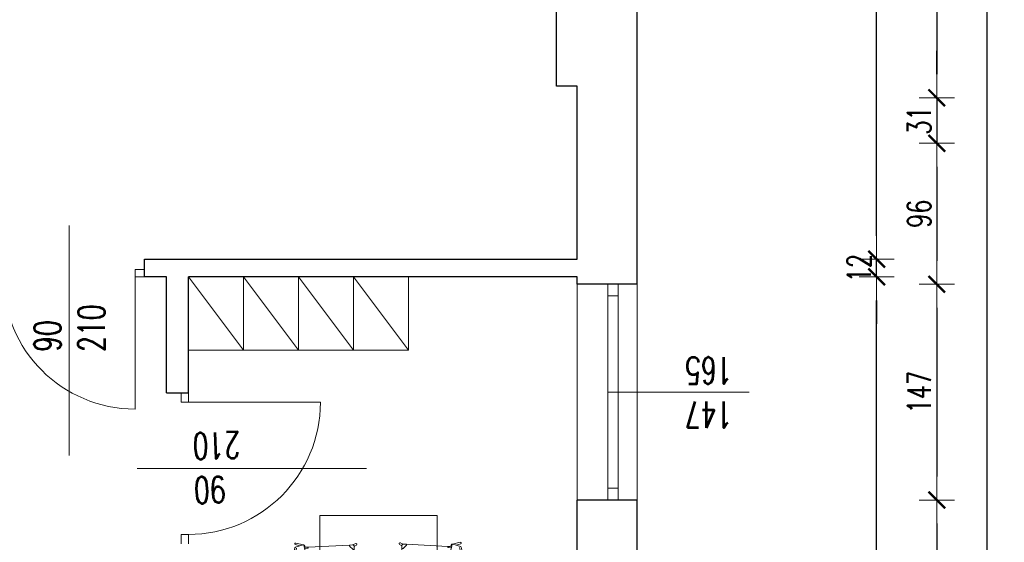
# Model space of a CAD drawing. Header units: millimetres. Extents: x -2948 to 78628, y 64669 to 215420.
# Tile 85 of 256: x 56924 to 57596, y 88539 to 88895. Entities that reach past the tile are written whole.
import ezdxf

# ---------------------------------------------------------------- set-up
doc = ezdxf.new("R2010")
doc.units = ezdxf.units.MM
doc.linetypes.add('HIDDEN', pattern=[9.525, 6.35, -3.175])
for name, color, linetype, lineweight in [('-stolarka', 103, 'Continuous', 13), ('1_OPIS_OKNA', 60, 'Continuous', 13), ('meble inst', 240, 'Continuous', 5), ('NOWE SCIANY', 3, 'Continuous', 13), ('OPIS', 2, 'Continuous', 13), ('POMOC', 1, 'Continuous', 13), ('WYMIAR', 5, 'Continuous', 13), ('ŚCIANY', 7, 'Continuous', 30)]:
    doc.layers.add(name, color=color, linetype=linetype, lineweight=lineweight)
doc.layers.add('wymiary', color=1, linetype='Continuous')
doc.styles.add('style2', font='romans.shx', dxfattribs={"width": 0.7})
doc.dimstyles.new('100', dxfattribs={"dimscale": 80, "dimtxt": 0.2, "dimasz": 0.2, "dimexe": 1.25, "dimexo": 0.625, "dimgap": 0.05, "dimtad": 1, "dimdec": 0, "dimdsep": 46, "dimlunit": 6, "dimtxsty": 'style2', "dimblk1": 'TICK', "dimblk2": 'TICK', "dimsah": 1, "dimcen": 0.2, "dimse1": 1, "dimse2": 1, "dimclrd": 256, "dimclrt": 2, "dimadec": 0, "dimazin": 0, "dimtfac": 1, "dimtdec": 0, "dimtix": 1, "dimtmove": 1, "dimatfit": 0, "dimldrblk": 'DOTSMALL', "dimfxl": 1, "dimtolj": 1, "dimtzin": 0, "dimarcsym": 0})

# ---------------------------------------------------------------- blocks, each defined once
blk = doc.blocks.new('A$C25880EC6')
for p, q in [((22.7, 69.55), (24.18, 62.97)), ((24.06, 69.9), (25.01, 66.15)), ((26.22, 69.89), (24.27, 63.3)), ((67.14, 69.89), (69.08, 63.3)), ((69.3, 69.9), (68.34, 66.15)), ((70.66, 69.55), (69.18, 62.97)), ((75.03, 69.72), (70.68, 69.72)), ((75.05, 69.55), (76.53, 62.97)), ((76.41, 69.9), (77.36, 66.15)), ((78.57, 69.89), (76.63, 63.3)), ((119.49, 69.89), (121.43, 63.3)), ((121.65, 69.9), (120.7, 66.15)), ((123.01, 69.55), (121.53, 62.97)), ((26.18, 59.01), (24.38, 23.68)), ((24.98, 61.87), (25.62, 61.75)), ((26.28, 60.92), (26.18, 59.01)), ((26.21, 59.01), (26.68, 58.99)), ((27.2, 59.46), (27.33, 61.93)), ((27.33, 61.93), (27.33, 62.12)), ((66.03, 61.93), (66.03, 62.12)), ((66.15, 59.46), (66.03, 61.93)), ((67.14, 59.01), (66.68, 58.99)), ((67.08, 60.92), (67.18, 59.01)), ((67.18, 59.01), (68.98, 23.68)), ((68.38, 61.87), (67.74, 61.75)), ((78.53, 59.01), (76.73, 23.68)), ((77.33, 61.87), (77.97, 61.75)), ((78.63, 60.92), (78.53, 59.01)), ((78.56, 59.01), (79.03, 58.99)), ((79.55, 59.46), (79.68, 61.93)), ((79.68, 61.93), (79.68, 62.12)), ((118.38, 61.93), (118.38, 62.12)), ((118.51, 59.46), (118.38, 61.93)), ((119.5, 59.01), (119.03, 58.99)), ((119.43, 60.92), (119.53, 59.01)), ((119.53, 59.01), (121.33, 23.68)), ((120.73, 61.87), (120.09, 61.75)), ((0, -50), (0, 50)), ((0, 50), (145.71, 50)), ((145.71, -50), (145.71, 50)), ((23.23, 18.45), (24.24, 21.14)), ((24.38, 23.68), (24.25, 21.2)), ((24.38, 23.68), (25.18, 23.64)), ((24.38, 23.68), (25.18, 23.64)), ((24.45, 17.8), (25.77, 19.71)), ((25.52, 23.48), (27.93, 20.94)), ((25.52, 23.48), (27.93, 20.94)), ((25.94, 19.8), (28.06, 19.8)), ((28.06, 20.6), (28.06, 19.8)), ((28.06, 20.6), (28.06, 19.8)), ((28.06, 19.8), (46.68, 19.8)), ((65.29, 19.8), (46.68, 19.8)), ((65.29, 20.6), (65.29, 19.8)), ((65.29, 20.6), (65.29, 19.8)), ((67.42, 19.8), (65.29, 19.8)), ((67.84, 23.48), (65.43, 20.94)), ((67.84, 23.48), (65.43, 20.94)), ((68.9, 17.8), (67.58, 19.71)), ((68.98, 23.68), (68.18, 23.64)), ((68.98, 23.68), (68.18, 23.64)), ((68.98, 23.68), (69.11, 21.2)), ((70.13, 18.45), (69.12, 21.14)), ((75.58, 18.45), (76.59, 21.14)), ((76.73, 23.68), (76.6, 21.2)), ((76.73, 23.68), (77.53, 23.64)), ((76.73, 23.68), (77.53, 23.64)), ((76.8, 17.8), (78.13, 19.71)), ((77.87, 23.48), (80.28, 20.94)), ((77.87, 23.48), (80.28, 20.94)), ((78.29, 19.8), (80.42, 19.8)), ((80.42, 20.6), (80.42, 19.8)), ((80.42, 20.6), (80.42, 19.8)), ((80.42, 19.8), (99.03, 19.8)), ((117.64, 19.8), (99.03, 19.8)), ((117.64, 20.6), (117.64, 19.8)), ((117.64, 20.6), (117.64, 19.8)), ((119.77, 19.8), (117.64, 19.8)), ((120.19, 23.48), (117.78, 20.94)), ((120.19, 23.48), (117.78, 20.94)), ((121.26, 17.8), (119.93, 19.71)), ((121.33, 23.68), (120.53, 23.64)), ((121.33, 23.68), (120.53, 23.64)), ((121.33, 23.68), (121.46, 21.2)), ((122.48, 18.45), (121.47, 21.14)), ((23.86, -19.54), (24.87, -22.23)), ((25.02, -24.77), (24.89, -22.29)), ((25.02, -24.77), (25.81, -24.72)), ((25.02, -24.77), (25.81, -24.72)), ((26.81, -60.1), (25.02, -24.77)), ((25.09, -18.88), (26.41, -20.8)), ((26.15, -24.57), (28.56, -22.03)), ((26.15, -24.57), (28.56, -22.03)), ((26.57, -20.89), (28.7, -20.89)), ((28.7, -20.89), (47.31, -20.89)), ((28.7, -21.69), (28.7, -20.89)), ((28.7, -21.69), (28.7, -20.89)), ((65.93, -20.89), (47.31, -20.89)), ((68.05, -20.89), (65.93, -20.89)), ((65.93, -21.69), (65.93, -20.89)), ((65.93, -21.69), (65.93, -20.89)), ((68.48, -24.57), (66.07, -22.03)), ((68.48, -24.57), (66.07, -22.03)), ((67.81, -60.1), (69.61, -24.77)), ((69.54, -18.88), (68.22, -20.8)), ((69.61, -24.77), (68.81, -24.72)), ((69.61, -24.77), (68.81, -24.72)), ((69.61, -24.77), (69.74, -22.29)), ((70.77, -19.54), (69.75, -22.23)), ((76.21, -19.54), (77.23, -22.23)), ((77.37, -24.77), (77.24, -22.29)), ((77.37, -24.77), (78.17, -24.72)), ((77.37, -24.77), (78.17, -24.72)), ((79.17, -60.1), (77.37, -24.77)), ((77.44, -18.88), (78.76, -20.8)), ((78.5, -24.57), (80.91, -22.03)), ((78.5, -24.57), (80.91, -22.03)), ((78.93, -20.89), (81.05, -20.89)), ((81.05, -20.89), (99.67, -20.89)), ((81.05, -21.69), (81.05, -20.89)), ((81.05, -21.69), (81.05, -20.89)), ((118.28, -20.89), (99.67, -20.89)), ((120.4, -20.89), (118.28, -20.89)), ((118.28, -21.69), (118.28, -20.89)), ((118.28, -21.69), (118.28, -20.89)), ((120.83, -24.57), (118.42, -22.03)), ((120.83, -24.57), (118.42, -22.03)), ((120.17, -60.1), (121.96, -24.77)), ((121.89, -18.88), (120.57, -20.8)), ((121.96, -24.77), (121.17, -24.72)), ((121.96, -24.77), (121.17, -24.72)), ((121.96, -24.77), (122.09, -22.29)), ((123.12, -19.54), (122.11, -22.23)), ((145.71, -50), (0, -50)), ((23.34, -70.64), (24.81, -64.06)), ((26.85, -70.98), (24.91, -64.38)), ((25.61, -62.96), (26.25, -62.84)), ((26.91, -62.01), (26.81, -60.1)), ((26.85, -60.1), (27.31, -60.07)), ((27.84, -60.55), (27.96, -63.02)), ((27.96, -63.02), (27.96, -63.21)), ((66.79, -60.55), (66.66, -63.02)), ((66.66, -63.02), (66.66, -63.21)), ((67.78, -60.1), (67.31, -60.07)), ((67.72, -62.01), (67.81, -60.1)), ((67.77, -70.98), (69.72, -64.38)), ((69.01, -62.96), (68.37, -62.84)), ((71.29, -70.64), (69.81, -64.06)), ((75.69, -70.64), (77.17, -64.06)), ((79.2, -70.98), (77.26, -64.38)), ((77.97, -62.96), (78.61, -62.84)), ((79.26, -62.01), (79.17, -60.1)), ((79.2, -60.1), (79.66, -60.07)), ((80.19, -60.55), (80.32, -63.02)), ((80.32, -63.02), (80.32, -63.21)), ((119.14, -60.55), (119.02, -63.02)), ((119.02, -63.02), (119.02, -63.21)), ((120.13, -60.1), (119.67, -60.07)), ((120.07, -62.01), (120.17, -60.1)), ((120.13, -70.98), (122.07, -64.38)), ((121.37, -62.96), (120.73, -62.84)), ((123.64, -70.64), (122.17, -64.06)), ((24.69, -70.99), (25.65, -67.24)), ((69.94, -70.99), (68.98, -67.24)), ((77.04, -70.99), (78, -67.24)), ((122.29, -70.99), (121.33, -67.24))]:
    blk.add_line(p, q)
for centre, radius, start, end in [((23.38, 69.72), 0.7, 14.51051, 194.51051), ((26.92, 69.62), 0.756, 102.60488, 165.0833), ((46.68, -18.72), 91.28, 90, 102.60488), ((46.68, -20.27), 91.28, 90, 102.39438), ((46.68, -18.72), 91.28, 77.39512, 90), ((46.68, -20.27), 91.28, 77.60562, 90), ((66.43, 69.62), 0.756, 14.9167, 77.39512), ((69.98, 69.72), 0.7, 345.48949, 165.48949), ((75.73, 69.72), 0.7, 14.51051, 194.51051), ((79.28, 69.62), 0.756, 102.60488, 165.0833), ((99.03, -18.72), 91.28, 90, 102.60488), ((99.03, -20.27), 91.28, 90, 102.39438), ((99.03, -18.72), 91.28, 77.39512, 90), ((99.03, -20.27), 91.28, 77.60562, 90), ((118.78, 69.62), 0.756, 14.9167, 77.39512), ((122.33, 69.72), 0.7, 345.48949, 165.48949), ((24.75, 63.15), 0.5, 163.58601, 211.1782), ((27.33, 72.64), 10.44, 256.15037, 268.60301), ((25.48, 60.96), 0.8, 357.08601, 79.76954), ((26.7, 59.49), 0.5, 267.02978, 357.08601), ((46.68, 164.67), 104.55, 259.33383, 280.66617), ((66.65, 59.49), 0.5, 182.91399, 272.97022), ((66.03, 72.64), 10.44, 271.39699, 283.84963), ((67.88, 60.96), 0.8, 100.23046, 182.91399), ((68.6, 63.15), 0.5, 328.8218, 16.41399), ((77.11, 63.15), 0.5, 163.58601, 211.1782), ((79.68, 72.64), 10.44, 256.15037, 268.60301), ((77.83, 60.96), 0.8, 357.08601, 79.76954), ((79.05, 59.49), 0.5, 267.02978, 357.08601), ((99.03, 164.67), 104.55, 259.33383, 280.66617), ((119.01, 59.49), 0.5, 182.91399, 272.97022), ((118.38, 72.64), 10.44, 271.39699, 283.84963), ((120.23, 60.96), 0.8, 100.23046, 182.91399), ((120.95, 63.15), 0.5, 328.8218, 16.41399), ((23.88, 18.2), 0.7, 155.87708, 324.97136), ((24.05, 21.21), 0.2, 339.37718, 357.02978), ((25.15, 23.14), 0.5, 43.51489, 87.02978), ((25.15, 23.14), 0.5, 43.51489, 87.02978), ((25.94, 19.6), 0.2, 90, 145.09695), ((27.56, 20.6), 0.5, 0, 43.51489), ((27.56, 20.6), 0.5, 0, 43.51489), ((65.79, 20.6), 0.5, 136.48511, 180), ((65.79, 20.6), 0.5, 136.48511, 180), ((67.42, 19.6), 0.2, 34.90305, 90), ((68.2, 23.14), 0.5, 92.97022, 136.48511), ((68.2, 23.14), 0.5, 92.97022, 136.48511), ((69.48, 18.2), 0.7, 215.02864, 24.12292), ((69.3, 21.21), 0.2, 182.97022, 200.62282), ((76.23, 18.2), 0.7, 155.87708, 324.97136), ((76.4, 21.21), 0.2, 339.37718, 357.02978), ((77.5, 23.14), 0.5, 43.51489, 87.02978), ((77.5, 23.14), 0.5, 43.51489, 87.02978), ((78.29, 19.6), 0.2, 90, 145.09695), ((79.92, 20.6), 0.5, 0, 43.51489), ((79.92, 20.6), 0.5, 0, 43.51489), ((118.14, 20.6), 0.5, 136.48511, 180), ((118.14, 20.6), 0.5, 136.48511, 180), ((119.77, 19.6), 0.2, 34.90305, 90), ((120.56, 23.14), 0.5, 92.97022, 136.48511), ((120.56, 23.14), 0.5, 92.97022, 136.48511), ((121.83, 18.2), 0.7, 215.02864, 24.12292), ((121.66, 21.21), 0.2, 182.97022, 200.62282), ((24.51, -19.29), 0.7, 35.02864, 204.12292), ((24.69, -22.3), 0.2, 2.97022, 20.62282), ((25.79, -24.23), 0.5, 272.97022, 316.48511), ((25.79, -24.23), 0.5, 272.97022, 316.48511), ((26.57, -20.69), 0.2, 214.90305, 270), ((28.2, -21.69), 0.5, 316.48511, 0), ((28.2, -21.69), 0.5, 316.48511, 0), ((66.43, -21.69), 0.5, 180, 223.51489), ((66.43, -21.69), 0.5, 180, 223.51489), ((68.05, -20.69), 0.2, 270, 325.09695), ((68.84, -24.23), 0.5, 223.51489, 267.02978), ((68.84, -24.23), 0.5, 223.51489, 267.02978), ((70.11, -19.29), 0.7, 335.87708, 144.97136), ((69.94, -22.3), 0.2, 159.37718, 177.02978), ((76.87, -19.29), 0.7, 35.02864, 204.12292), ((77.04, -22.3), 0.2, 2.97022, 20.62282), ((78.14, -24.23), 0.5, 272.97022, 316.48511), ((78.14, -24.23), 0.5, 272.97022, 316.48511), ((78.93, -20.69), 0.2, 214.90305, 270), ((80.55, -21.69), 0.5, 316.48511, 0), ((80.55, -21.69), 0.5, 316.48511, 0), ((118.78, -21.69), 0.5, 180, 223.51489), ((118.78, -21.69), 0.5, 180, 223.51489), ((120.4, -20.69), 0.2, 270, 325.09695), ((121.19, -24.23), 0.5, 223.51489, 267.02978), ((121.19, -24.23), 0.5, 223.51489, 267.02978), ((122.47, -19.29), 0.7, 335.87708, 144.97136), ((122.29, -22.3), 0.2, 159.37718, 177.02978), ((25.39, -64.24), 0.5, 148.8218, 196.41399), ((27.96, -73.73), 10.44, 91.39699, 103.84963), ((26.11, -62.05), 0.8, 280.23046, 2.91399), ((27.34, -60.57), 0.5, 2.91399, 92.97022), ((47.31, -165.76), 104.55, 79.33383, 100.66617), ((67.29, -60.57), 0.5, 87.02978, 177.08601), ((66.66, -73.73), 10.44, 76.15037, 88.60301), ((68.52, -62.05), 0.8, 177.08601, 259.76954), ((69.24, -64.24), 0.5, 343.58601, 31.1782), ((77.74, -64.24), 0.5, 148.8218, 196.41399), ((80.32, -73.73), 10.44, 91.39699, 103.84963), ((78.46, -62.05), 0.8, 280.23046, 2.91399), ((79.69, -60.57), 0.5, 2.91399, 92.97022), ((99.67, -165.76), 104.55, 79.33383, 100.66617), ((119.64, -60.57), 0.5, 87.02978, 177.08601), ((119.02, -73.73), 10.44, 76.15037, 88.60301), ((120.87, -62.05), 0.8, 177.08601, 259.76954), ((121.59, -64.24), 0.5, 343.58601, 31.1782), ((24.01, -70.81), 0.7, 165.48949, 345.48949), ((27.56, -70.71), 0.756, 194.9167, 257.39512), ((47.31, 17.63), 91.28, 257.39512, 270), ((47.31, 19.18), 91.28, 257.60562, 270), ((47.31, 19.18), 91.28, 270, 282.39438), ((47.31, 17.63), 91.28, 270, 282.60488), ((67.07, -70.71), 0.756, 282.60488, 345.0833), ((70.61, -70.81), 0.7, 194.51051, 14.51051), ((76.37, -70.81), 0.7, 165.48949, 345.48949), ((79.91, -70.71), 0.756, 194.9167, 257.39512), ((99.67, 17.63), 91.28, 257.39512, 270), ((99.67, 19.18), 91.28, 257.60562, 270), ((99.67, 19.18), 91.28, 270, 282.39438), ((99.67, 17.63), 91.28, 270, 282.60488), ((119.42, -70.71), 0.756, 282.60488, 345.0833), ((122.97, -70.81), 0.7, 194.51051, 14.51051)]:
    blk.add_arc(centre, radius, start, end)
at = {"extrusion": (0, 0, -1)}
for centre, major_axis, ratio, start_param, end_param in [((24.98, 62.97), (0, 1.1), 0.727273, 3.141593, 4.712389), ((24.94, 63.6), (0, 1.1), 0.727273, 3.281456, 4.018429), ((27.02, 62.12), (0.305, 0), 0.306923, -1.406459, 0.051116), ((77.33, 62.97), (0, 1.1), 0.727273, 3.141593, 4.712389), ((77.29, 63.6), (0, 1.1), 0.727273, 3.281456, 4.018429), ((79.38, 62.12), (0.305, 0), 0.306923, -1.406459, 0.051116), ((25.2, 20.77), (-0.778, 0.778), 0.727273, 3.663256, 4.730066), ((68.16, 20.76), (0.736, 0.817), 0.727273, 0.765622, 1.588473), ((77.55, 20.77), (-0.778, 0.778), 0.727273, 3.663256, 4.730066), ((120.51, 20.76), (0.736, 0.817), 0.727273, 0.765622, 1.588473), ((25.83, -21.85), (0.736, 0.817), 0.727273, 3.907214, 4.730066), ((68.79, -21.86), (-0.778, 0.778), 0.727273, 0.521663, 1.588473), ((78.19, -21.85), (0.736, 0.817), 0.727273, 3.907214, 4.730066), ((121.15, -21.86), (-0.778, 0.778), 0.727273, 0.521663, 1.588473), ((66.97, -63.21), (-0.305, 0), 0.306923, -1.406459, 0.051116), ((69.01, -64.06), (0, 1.1), 0.727273, 0, 1.570796), ((69.05, -64.69), (0, 1.1), 0.727273, 0.139864, 0.876837), ((119.32, -63.21), (-0.305, 0), 0.306923, -1.406459, 0.051116), ((121.37, -64.06), (0, 1.1), 0.727273, 0, 1.570796), ((121.4, -64.69), (0, 1.1), 0.727273, 0.139864, 0.876837)]:
    blk.add_ellipse(centre, major_axis=major_axis, ratio=ratio, start_param=start_param, end_param=end_param, dxfattribs=at)
for centre, major_axis, ratio, start_param, end_param in [((66.33, 62.12), (-0.305, 0), 0.306923, -1.406459, 0.051116), ((68.38, 62.97), (0, 1.1), 0.727273, 3.141593, 4.712389), ((68.41, 63.6), (0, 1.1), 0.727273, 3.281456, 4.018429), ((118.68, 62.12), (-0.305, 0), 0.306923, -1.406459, 0.051116), ((120.73, 62.97), (0, 1.1), 0.727273, 3.141593, 4.712389), ((120.77, 63.6), (0, 1.1), 0.727273, 3.281456, 4.018429), ((25.2, 20.76), (-0.736, 0.817), 0.727273, 0.765622, 1.588473), ((68.16, 20.77), (0.778, 0.778), 0.727273, 3.663256, 4.730066), ((77.55, 20.76), (-0.736, 0.817), 0.727273, 0.765622, 1.588473), ((120.51, 20.77), (0.778, 0.778), 0.727273, 3.663256, 4.730066), ((25.83, -21.86), (0.778, 0.778), 0.727273, 0.521663, 1.588473), ((68.79, -21.85), (-0.736, 0.817), 0.727273, 3.907214, 4.730066), ((78.18, -21.86), (0.778, 0.778), 0.727273, 0.521663, 1.588473), ((121.15, -21.85), (-0.736, 0.817), 0.727273, 3.907214, 4.730066), ((25.61, -64.06), (0, 1.1), 0.727273, 0, 1.570796), ((25.58, -64.69), (0, 1.1), 0.727273, 0.139864, 0.876837), ((27.66, -63.21), (0.305, 0), 0.306923, -1.406459, 0.051116), ((77.97, -64.06), (0, 1.1), 0.727273, 0, 1.570796), ((77.93, -64.69), (0, 1.1), 0.727273, 0.139864, 0.876837), ((80.01, -63.21), (0.305, 0), 0.306923, -1.406459, 0.051116)]:
    blk.add_ellipse(centre, major_axis=major_axis, ratio=ratio, start_param=start_param, end_param=end_param)
blk = doc.blocks.new('TICK')
at = {"color": 5}
for p, q in [((0, -0.75), (0, 0.75)), ((-1, 0), (1, 0))]:
    blk.add_line(p, q, dxfattribs=at)
at = {"const_width": 0.1}
blk.add_lwpolyline([(-0.354, -0.354), (0.354, 0.354)], dxfattribs=at)
blk = doc.blocks.new('*D1363')
at = {"layer": 'Defpoints', "color": 0, "ltscale": 2, "transparency": 16777216}
for p in [(57555.17, 89044.17), (57549.59, 88842.17), (57555.17, 88842.17)]:
    blk.add_point(p, dxfattribs=at)
at = {"layer": 'WYMIAR', "lineweight": -2, "ltscale": 2, "transparency": 16777216}
blk.add_line((57549.59, 89028.17), (57549.59, 88858.17), dxfattribs=at)
at = {"layer": 'WYMIAR', "lineweight": -2, "ltscale": 2, "transparency": 16777216, "xscale": 16, "yscale": 16, "zscale": 16}
for p, rotation in [((57549.59, 89044.17), 90), ((57549.59, 88842.17), 270)]:
    blk.add_blockref('TICK', p, dxfattribs=dict(at, rotation=rotation))
at = {"layer": 'WYMIAR', "color": 2, "ltscale": 2, "transparency": 16777216, "insert": (57537.59, 88943.17), "char_height": 16, "attachment_point": 5, "rotation": 90, "style": 'style2'}
blk.add_mtext('\\A1;202', dxfattribs=at)
blk = doc.blocks.new('_DotSmall')
at = {"layer": 'OPIS', "color": 0, "const_width": 0.5}
blk.add_lwpolyline([(-0.0625, 0, 1), (0.0625, 0, 1)], format="xyb", close=True, dxfattribs=at)
blk = doc.blocks.new('*D1364')
at = {"layer": 'Defpoints', "color": 0, "ltscale": 2, "transparency": 16777216}
for p in [(57555.17, 88842.17), (57549.59, 88811.17), (57562.51, 88811.17)]:
    blk.add_point(p, dxfattribs=at)
at = {"layer": 'WYMIAR', "lineweight": -2, "ltscale": 2, "transparency": 16777216}
for p, q in [((57549.59, 88858.17), (57549.59, 88874.17)), ((57549.59, 88842.17), (57549.59, 88811.17)), ((57549.59, 88795.17), (57549.59, 88779.17))]:
    blk.add_line(p, q, dxfattribs=at)
at = {"layer": 'WYMIAR', "lineweight": -2, "ltscale": 2, "transparency": 16777216, "xscale": 16, "yscale": 16, "zscale": 16}
for p, rotation in [((57549.59, 88842.17), 270), ((57549.59, 88811.17), 90)]:
    blk.add_blockref('TICK', p, dxfattribs=dict(at, rotation=rotation))
at = {"layer": 'WYMIAR', "color": 2, "ltscale": 2, "transparency": 16777216, "insert": (57537.59, 88826.67), "char_height": 16, "attachment_point": 5, "rotation": 90, "style": 'style2'}
blk.add_mtext('\\A1;31', dxfattribs=at)
blk = doc.blocks.new('*D1365')
at = {"layer": 'Defpoints', "color": 0, "ltscale": 2, "transparency": 16777216}
for p in [(57562.51, 88811.17), (57549.59, 88715.17), (57554.19, 88715.17)]:
    blk.add_point(p, dxfattribs=at)
at = {"layer": 'WYMIAR', "lineweight": -2, "ltscale": 2, "transparency": 16777216}
blk.add_line((57549.59, 88795.17), (57549.59, 88731.17), dxfattribs=at)
at = {"layer": 'WYMIAR', "lineweight": -2, "ltscale": 2, "transparency": 16777216, "xscale": 16, "yscale": 16, "zscale": 16}
for p, rotation in [((57549.59, 88811.17), 90), ((57549.59, 88715.17), 270)]:
    blk.add_blockref('TICK', p, dxfattribs=dict(at, rotation=rotation))
at = {"layer": 'WYMIAR', "color": 2, "ltscale": 2, "transparency": 16777216, "insert": (57537.59, 88763.17), "char_height": 16, "attachment_point": 5, "rotation": 90, "style": 'style2'}
blk.add_mtext('\\A1;96', dxfattribs=at)
blk = doc.blocks.new('*D1366')
at = {"layer": 'Defpoints', "color": 0, "ltscale": 2, "transparency": 16777216}
for p in [(57554.19, 88715.17), (57540.75, 88568.17), (57549.59, 88568.17)]:
    blk.add_point(p, dxfattribs=at)
at = {"layer": 'WYMIAR', "lineweight": -2, "ltscale": 2, "transparency": 16777216}
blk.add_line((57549.59, 88699.17), (57549.59, 88584.17), dxfattribs=at)
at = {"layer": 'WYMIAR', "lineweight": -2, "ltscale": 2, "transparency": 16777216, "xscale": 16, "yscale": 16, "zscale": 16}
for p, rotation in [((57549.59, 88715.17), 90), ((57549.59, 88568.17), 270)]:
    blk.add_blockref('TICK', p, dxfattribs=dict(at, rotation=rotation))
at = {"layer": 'WYMIAR', "color": 2, "ltscale": 2, "transparency": 16777216, "insert": (57537.59, 88641.67), "char_height": 16, "attachment_point": 5, "rotation": 90, "style": 'style2'}
blk.add_mtext('\\A1;147', dxfattribs=at)
blk = doc.blocks.new('*D1314')
at = {"layer": 'Defpoints', "color": 0, "ltscale": 2, "transparency": 16777216}
for p in [(57382.02, 88568.17), (57382.02, 88253.17), (57549.59, 88253.17)]:
    blk.add_point(p, dxfattribs=at)
at = {"layer": 'WYMIAR', "lineweight": -2, "ltscale": 2, "transparency": 16777216}
blk.add_line((57549.59, 88552.17), (57549.59, 88269.17), dxfattribs=at)
at = {"layer": 'WYMIAR', "lineweight": -2, "ltscale": 2, "transparency": 16777216, "xscale": 16, "yscale": 16, "zscale": 16}
for p, rotation in [((57549.59, 88568.17), 90), ((57549.59, 88253.17), 270)]:
    blk.add_blockref('TICK', p, dxfattribs=dict(at, rotation=rotation))
at = {"layer": 'WYMIAR', "color": 2, "ltscale": 2, "transparency": 16777216, "insert": (57537.59, 88410.67), "char_height": 16, "attachment_point": 5, "rotation": 90, "style": 'style2'}
blk.add_mtext('\\A1;315', dxfattribs=at)
blk = doc.blocks.new('*D1199')
at = {"layer": 'Defpoints', "color": 0, "ltscale": 2, "transparency": 16777216}
for p in [(57372.04, 97889.17), (57372.04, 88222.17), (57583.62, 88222.17)]:
    blk.add_point(p, dxfattribs=at)
at = {"layer": 'WYMIAR', "lineweight": -2, "ltscale": 2, "transparency": 16777216}
blk.add_line((57583.62, 97873.17), (57583.62, 88238.17), dxfattribs=at)
at = {"layer": 'WYMIAR', "lineweight": -2, "ltscale": 2, "transparency": 16777216, "xscale": 16, "yscale": 16, "zscale": 16}
for p, rotation in [((57583.62, 97889.17), 90), ((57583.62, 88222.17), 270)]:
    blk.add_blockref('TICK', p, dxfattribs=dict(at, rotation=rotation))
at = {"layer": 'WYMIAR', "color": 2, "ltscale": 2, "transparency": 16777216, "insert": (57571.62, 93055.67), "char_height": 16, "attachment_point": 5, "rotation": 90, "style": 'style2'}
blk.add_mtext('\\A1;9\xa0667', dxfattribs=at)
blk = doc.blocks.new('*D1204')
at = {"layer": 'Defpoints', "color": 0, "ltscale": 2, "transparency": 16777216}
for p in [(56102.16, 89859.69), (57345.33, 88201.69), (56102.16, 87930.83)]:
    blk.add_point(p, dxfattribs=at)
at = {"layer": 'WYMIAR', "lineweight": -2, "ltscale": 2, "transparency": 16777216}
blk.add_line((57329.33, 87930.83), (56118.16, 87930.83), dxfattribs=at)
at = {"layer": 'WYMIAR', "lineweight": -2, "ltscale": 2, "transparency": 16777216, "xscale": 16, "yscale": 16, "zscale": 16, "rotation": 180}
blk.add_blockref('TICK', (56102.16, 87930.83), dxfattribs=at)
at = {"layer": 'WYMIAR', "lineweight": -2, "ltscale": 2, "transparency": 16777216, "xscale": 16, "yscale": 16, "zscale": 16}
blk.add_blockref('TICK', (57345.33, 87930.83), dxfattribs=at)
at = {"layer": 'WYMIAR', "color": 2, "ltscale": 2, "transparency": 16777216, "insert": (56723.75, 87918.83), "char_height": 16, "attachment_point": 5, "rotation": 180, "style": 'style2'}
blk.add_mtext('\\A1;1\xa0243', dxfattribs=at)
blk = doc.blocks.new('*D1249')
at = {"layer": 'Defpoints', "color": 0, "ltscale": 2, "transparency": 16777216}
for p in [(57304.33, 88720.17), (57508.58, 88720.17), (57304.33, 88251.17)]:
    blk.add_point(p, dxfattribs=at)
at = {"layer": 'WYMIAR', "lineweight": -2, "ltscale": 2, "transparency": 16777216}
blk.add_line((57508.58, 88267.17), (57508.58, 88704.17), dxfattribs=at)
at = {"layer": 'WYMIAR', "lineweight": -2, "ltscale": 2, "transparency": 16777216, "xscale": 16, "yscale": 16, "zscale": 16}
for p, rotation in [((57508.58, 88720.17), 90), ((57508.58, 88251.17), 270)]:
    blk.add_blockref('TICK', p, dxfattribs=dict(at, rotation=rotation))
at = {"layer": 'WYMIAR', "color": 2, "ltscale": 2, "transparency": 16777216, "insert": (57496.58, 88485.67), "char_height": 16, "attachment_point": 5, "rotation": 90, "style": 'style2'}
blk.add_mtext('\\A1;469', dxfattribs=at)
blk = doc.blocks.new('*D1250')
at = {"layer": 'Defpoints', "color": 0, "ltscale": 2, "transparency": 16777216}
for p in [(57292.33, 88732.17), (57508.58, 88732.17), (57290.33, 88720.17)]:
    blk.add_point(p, dxfattribs=at)
at = {"layer": 'WYMIAR', "lineweight": -2, "ltscale": 2, "transparency": 16777216}
for p, q in [((57508.58, 88748.17), (57508.58, 88764.17)), ((57508.58, 88720.17), (57508.58, 88732.17)), ((57508.58, 88704.17), (57508.58, 88688.17))]:
    blk.add_line(p, q, dxfattribs=at)
at = {"layer": 'WYMIAR', "lineweight": -2, "ltscale": 2, "transparency": 16777216, "xscale": 16, "yscale": 16, "zscale": 16}
for p, rotation in [((57508.58, 88732.17), 270), ((57508.58, 88720.17), 90)]:
    blk.add_blockref('TICK', p, dxfattribs=dict(at, rotation=rotation))
at = {"layer": 'WYMIAR', "color": 2, "ltscale": 2, "transparency": 16777216, "insert": (57496.58, 88726.17), "char_height": 16, "attachment_point": 5, "rotation": 90, "style": 'style2'}
blk.add_mtext('\\A1;12', dxfattribs=at)
blk = doc.blocks.new('*D1251')
at = {"layer": 'Defpoints', "color": 0, "ltscale": 2, "transparency": 16777216}
for p in [(57288.13, 90050.17), (57508.58, 90050.17), (57288.13, 88732.17)]:
    blk.add_point(p, dxfattribs=at)
at = {"layer": 'WYMIAR', "lineweight": -2, "ltscale": 2, "transparency": 16777216}
blk.add_line((57508.58, 88748.17), (57508.58, 90034.17), dxfattribs=at)
at = {"layer": 'WYMIAR', "lineweight": -2, "ltscale": 2, "transparency": 16777216, "xscale": 16, "yscale": 16, "zscale": 16}
for p, rotation in [((57508.58, 90050.17), 90), ((57508.58, 88732.17), 270)]:
    blk.add_blockref('TICK', p, dxfattribs=dict(at, rotation=rotation))
at = {"layer": 'WYMIAR', "color": 2, "ltscale": 2, "transparency": 16777216, "insert": (57496.58, 89391.17), "char_height": 16, "attachment_point": 5, "rotation": 90, "style": 'style2'}
blk.add_mtext('\\A1;1\xa0318', dxfattribs=at)

msp = doc.modelspace()

# ---------------------------------------------------------------- linework, layer by layer
at = {"layer": '-stolarka'}
for p, q in [((57325.33, 88715.17), (57325.33, 88568.17)), ((57332.33, 88715.17), (57332.33, 88568.17)), ((57332.33, 88715.17), (57332.33, 88568.17)), ((57332.33, 88707.17), (57325.33, 88707.17)), ((57332.33, 88707.17), (57325.33, 88707.17)), ((57332.33, 88576.17), (57325.33, 88576.17)), ((57332.33, 88576.17), (57325.33, 88576.17))]:
    msp.add_line(p, q, dxfattribs=at)
at = {"layer": '1_OPIS_OKNA'}
msp.add_line((57421.66, 88641.67), (57325.33, 88641.67), dxfattribs=at)
msp.add_line((57421.66, 88641.67), (57325.33, 88641.67), dxfattribs=at)
at = {"layer": 'NOWE SCIANY'}
for p, q in [((56958.02, 88598.61), (56958.02, 88755.17)), ((57003.02, 88720.17), (57003.02, 88725.17)), ((57009.52, 88725.17), (57003.02, 88725.17)), ((57039.33, 88695.67), (57039.33, 88689.17)), ((57034.33, 88641.27), (57034.33, 88634.77)), ((57039.33, 88634.77), (57034.33, 88634.77)), ((57039.33, 88634.77), (57039.33, 88641.27)), ((57160.9, 88589.77), (57004.33, 88589.77)), ((57039.33, 88544.77), (57034.33, 88544.77)), ((57034.33, 88544.77), (57034.33, 88538.27)), ((57039.33, 88538.27), (57039.33, 88544.77))]:
    msp.add_line(p, q, dxfattribs=at)
at = {"layer": 'NOWE SCIANY', "ltscale": 2}
for p, q in [((57003.02, 88720.17), (57003.02, 88630.17)), ((57039.33, 88634.77), (57129.33, 88634.77))]:
    msp.add_line(p, q, dxfattribs=at)
at = {"layer": 'NOWE SCIANY', "linetype": 'HIDDEN', "ltscale": 2}
msp.add_line((57009.52, 88720.17), (57003.02, 88720.17), dxfattribs=at)
at = {"layer": 'NOWE SCIANY', "ltscale": 2}
for points in [[(57009.52, 88725.17), (57009.52, 88720.17), (57009.52, 88732.17)], [(57304.33, 88732.17), (57009.52, 88732.17)], [(57003.02, 88720.17), (57024.33, 88720.17)], [(57039.33, 88720.17), (57304.33, 88720.17)], [(57034.33, 88641.27), (57039.33, 88641.27), (57024.33, 88641.27)]]:
    msp.add_lwpolyline(points, dxfattribs=at)
for centre, start, end in [((57003.02, 88720.17), 180, 270), ((57039.33, 88634.77), 270, 0)]:
    msp.add_arc(centre, 90, start, end, dxfattribs=at)
at = {"layer": 'POMOC'}
for p, q in [((57304.33, 88568.17), (57304.33, 88715.17)), ((57345.33, 88715.17), (57345.33, 88568.17)), ((57345.33, 88715.17), (57345.33, 88568.17))]:
    msp.add_line(p, q, dxfattribs=at)
at = {"layer": 'wymiary', "lineweight": 5}
for p, q in [((57039.33, 88720.17), (57076.83, 88670.17)), ((57076.83, 88720.17), (57114.33, 88670.17)), ((57114.33, 88720.17), (57151.83, 88670.17)), ((57151.83, 88720.17), (57189.33, 88670.17))]:
    msp.add_line(p, q, dxfattribs=at)
for points in [[(57076.83, 88720.17), (57039.33, 88720.17), (57039.33, 88670.17), (57076.83, 88670.17)], [(57114.33, 88720.17), (57076.83, 88720.17), (57076.83, 88670.17), (57114.33, 88670.17)], [(57114.33, 88720.17), (57076.83, 88720.17), (57076.83, 88670.17), (57114.33, 88670.17)], [(57151.83, 88720.17), (57114.33, 88720.17), (57114.33, 88670.17), (57151.83, 88670.17)], [(57189.33, 88720.17), (57151.83, 88720.17), (57151.83, 88670.17), (57189.33, 88670.17)]]:
    msp.add_lwpolyline(points, close=True, dxfattribs=at)
at = {"layer": 'ŚCIANY', "ltscale": 2}
for p, q in [((57290.33, 88854.17), (57290.33, 89044.13)), ((57345.33, 88715.17), (57345.33, 89044.17)), ((57345.33, 88715.17), (57345.33, 89044.17)), ((57290.33, 88850.17), (57290.33, 88854.17)), ((57304.33, 88850.17), (57290.33, 88850.17)), ((57304.33, 88732.17), (57304.33, 88850.17)), ((57345.33, 88811.17), (57345.33, 88842.17)), ((57024.33, 88641.27), (57024.33, 88720.17)), ((57024.33, 88641.27), (57024.33, 88720.17)), ((57024.33, 88641.27), (57024.33, 88720.17)), ((57039.33, 88641.27), (57039.33, 88720.17)), ((57039.33, 88641.27), (57039.33, 88720.17)), ((57039.33, 88641.27), (57039.33, 88720.17)), ((57304.33, 88715.17), (57304.33, 88720.17)), ((57345.33, 88715.17), (57304.33, 88715.17)), ((57345.33, 88715.17), (57304.33, 88715.17)), ((57304.33, 88478.17), (57304.33, 88568.17)), ((57345.33, 88568.17), (57304.33, 88568.17)), ((57345.33, 88568.17), (57304.33, 88568.17)), ((57345.33, 88253.17), (57345.33, 88568.17)), ((57345.33, 88253.17), (57345.33, 88568.17))]:
    msp.add_line(p, q, dxfattribs=at)
for points in [[(57024.33, 88720.17), (57009.52, 88720.17), (57009.52, 88732.17), (57304.33, 88732.17)], [(57304.33, 88720.17), (57039.33, 88720.17)], [(57024.33, 88641.27), (57039.33, 88641.27)]]:
    msp.add_lwpolyline(points, dxfattribs=at)

# ---------------------------------------------------------------- block references
at = {"layer": 'meble inst', "lineweight": 5, "ltscale": 0.02, "xscale": 0.8000000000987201, "yscale": 0.8000000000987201, "zscale": 0.8000000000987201, "rotation": 269.9999999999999}
msp.add_blockref('A$C25880EC6', (57169.07, 88557.55), dxfattribs=at)

# ---------------------------------------------------------------- texts
at = {"layer": '1_OPIS_OKNA', "ltscale": 0.2, "insert": (57410.33, 88617.38), "char_height": 18, "width": 280.1371, "attachment_point": 1, "rotation": 179.99152, "style": 'style2'}
msp.add_mtext('147\\P165', dxfattribs=at)
msp.add_mtext('147\\P165', dxfattribs=at)
at = {"layer": 'NOWE SCIANY', "linetype": 'Continuous', "ltscale": 0.2, "char_height": 18, "width": 280.1371, "style": 'style2'}
for insert, attachment_point, rotation in [((56982.31, 88669.06), 7, 90.00848), ((57043.39, 88565.75), 3, 181.62096)]:
    msp.add_mtext('90\\P210', dxfattribs=dict(at, insert=insert, attachment_point=attachment_point, rotation=rotation))

# ---------------------------------------------------------------- dimensions: what is measured, and where the dimension line sits
at = {"layer": 'WYMIAR', "ltscale": 2}
for base, p1, p2, angle, picture, middle in [((57583.62, 88222.17), (57372.04, 97889.17), (57372.04, 88222.17), 90, '*D1199', (57571.62, 93055.67)), ((57508.58, 90050.17), (57288.13, 88732.17), (57288.13, 90050.17), 90, '*D1251', (57496.58, 89391.17)), ((56102.16, 87930.83), (57345.33, 88201.69), (56102.16, 89859.69), 180, '*D1204', (56723.75, 87918.83)), ((57549.59, 88842.17), (57555.17, 89044.17), (57555.17, 88842.17), 90, '*D1363', (57537.59, 88943.17)), ((57549.59, 88811.17), (57555.17, 88842.17), (57562.51, 88811.17), 90, '*D1364', (57537.59, 88826.67)), ((57549.59, 88715.17), (57562.51, 88811.17), (57554.19, 88715.17), 90, '*D1365', (57537.59, 88763.17)), ((57508.58, 88732.17), (57290.33, 88720.17), (57292.33, 88732.17), 90, '*D1250', (57496.58, 88726.17)), ((57508.58, 88720.17), (57304.33, 88251.17), (57304.33, 88720.17), 90, '*D1249', (57496.58, 88485.67)), ((57549.59, 88568.17), (57554.19, 88715.17), (57540.75, 88568.17), 90, '*D1366', (57537.59, 88641.67))]:
    dim = msp.add_linear_dim(base=base, p1=p1, p2=p2, angle=angle, dimstyle='100', dxfattribs=at)
    dim.commit()
    dim.dimension.update_dxf_attribs({"geometry": picture, "text_midpoint": middle})
dim = msp.add_aligned_dim(p1=(57382.02, 88568.17), p2=(57382.02, 88253.17), distance=167.57, dimstyle='100', dxfattribs=at)
dim.commit()
dim.dimension.update_dxf_attribs({"geometry": '*D1314', "text_midpoint": (57537.59, 88410.67)})

doc.saveas('drawing.dxf')
